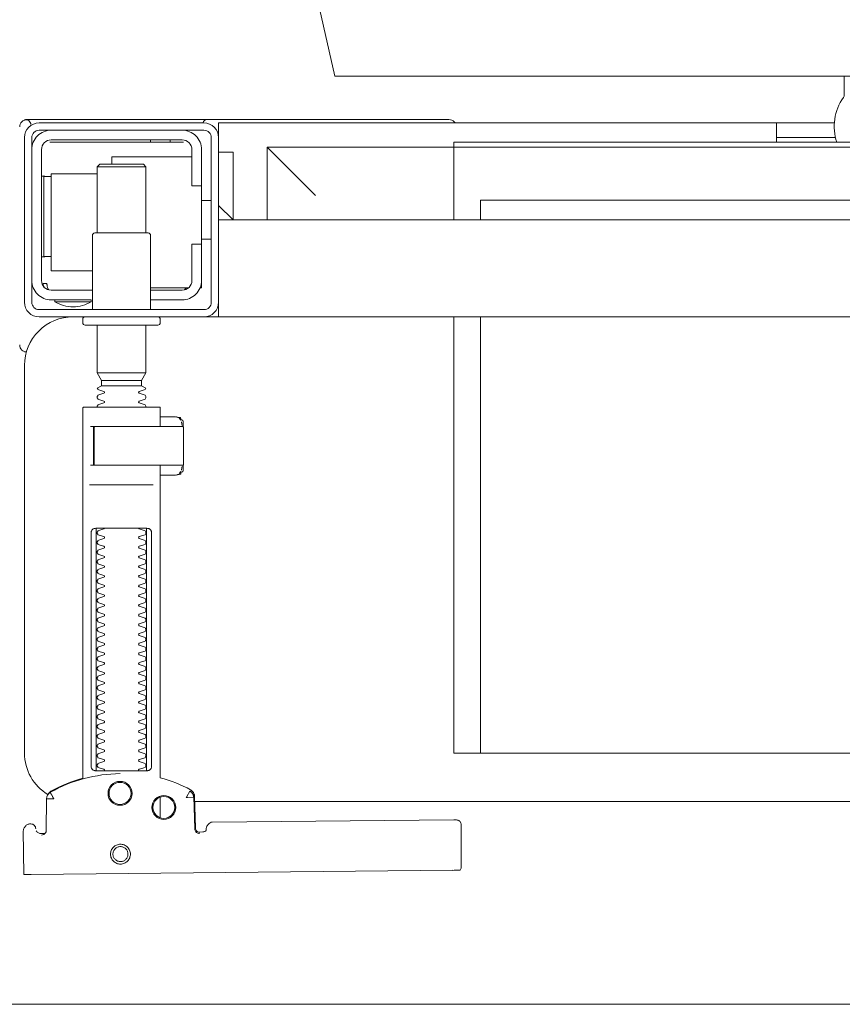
# Model space of a CAD drawing. Header units: millimetres. Extents: x -2274 to 12297, y -16157 to 26321.
# Tile 109 of 256: x -119 to -102, y -4083 to -4063. Entities that reach past the tile are written whole.
import ezdxf

# ---------------------------------------------------------------- set-up
doc = ezdxf.new("R2010")
doc.units = ezdxf.units.MM
doc.layers.add('-ŚCIANY NOŚNE', color=4, linetype='Continuous', lineweight=53)

msp = doc.modelspace()

# ---------------------------------------------------------------- linework, layer by layer
at = {"layer": '-ŚCIANY NOŚNE', "color": 253, "lineweight": 13}
msp.add_line((-258, -4083), (-38, -4083), dxfattribs=at)
at = {"color": 253, "lineweight": 13}
for points in [[(-116.32, -4030.363, 0.058036), (-112.42, -4063.85), (-85.22, -4063.85, 0.058036), (-81.32, -4030.363)], [(-94.82, -4065.218), (-95.565, -4065.218, 0.236962), (-95.702, -4064.293, -0.154353), (-95.72, -4064.235), (-95.72, -4063.85), (-101.92, -4063.85), (-101.92, -4064.235, -0.154353), (-101.938, -4064.293, 0.236962), (-102.075, -4065.218), (-102.82, -4065.218)], [(-118.83, -4064.761, 0.091301), (-118.875, -4064.792, 0.198909), (-118.919, -4064.898)], [(-118.689, -4064.852, 0.000114), (-118.689, -4064.852, 0.517015), (-118.823, -4064.758), (-118.813, -4064.755), (-118.803, -4064.752), (-118.791, -4064.75), (-118.778, -4064.749), (-118.768, -4064.748), (-118.722, -4064.749), (-118.661, -4064.749), (-118.591, -4064.749), (-115.247, -4064.749), (-115.212, -4064.749), (-115.176, -4064.749), (-115.143, -4064.749), (-115.113, -4064.749), (-115.088, -4064.749), (-115.069, -4064.748), (-115.056, -4064.748)], [(-109.944, -4064.818), (-109.962, -4064.794), (-109.985, -4064.775), (-110.011, -4064.76), (-110.04, -4064.751), (-110.07, -4064.748), (-115.05, -4064.748, 0.326231), (-115.145, -4064.818)], [(-118.27, -4064.968, 0.414214), (-118.67, -4065.368)], [(-116.22, -4068.268), (-115.57, -4068.268, 0.414214), (-115.37, -4068.068), (-115.37, -4067.318), (-115.17, -4067.318), (-115.17, -4065.368, 0.414214), (-115.57, -4064.968)], [(-115.17, -4066.118), (-115.37, -4066.118), (-115.37, -4065.368, 0.414214), (-115.57, -4065.168), (-118.27, -4065.168, 0.414214), (-118.47, -4065.368), (-118.47, -4068.068, 0.414214), (-118.27, -4068.268), (-117.42, -4068.268)], [(-118.27, -4067.571), (-118.335, -4067.571), (-118.362, -4067.571), (-118.38, -4067.572), (-118.386, -4067.572, 0.116465), (-118.409, -4067.577), (-118.42, -4067.583), (-118.42, -4065.912), (-118.409, -4065.918, 0.116465), (-118.386, -4065.923), (-118.362, -4065.924), (-118.335, -4065.924), (-118.27, -4065.924)], [(-116.22, -4068.668), (-116.22, -4067.138, 0.414214), (-116.27, -4067.088), (-117.37, -4067.088, 0.414214), (-117.42, -4067.138), (-117.42, -4068.668)], [(-118.194, -4068.468), (-118.194, -4068.506), (-117.444, -4068.506), (-117.444, -4068.468), (-118.27, -4068.468, -0.414214), (-118.67, -4068.068)], [(-115.199, -4068.218), (-115.17, -4068.218), (-115.17, -4068.068, -0.414214), (-115.57, -4068.468), (-116.22, -4068.468)], [(-118.194, -4068.506, 0.119096), (-117.819, -4068.614, 0.119096), (-117.444, -4068.506)], [(-116.851, -4078.242, 0.125713), (-118.286, -4078.624, 0.121439), (-118.339, -4078.673, -0.262119), (-118.82, -4077.818), (-118.82, -4069.818, -0.414214), (-117.82, -4068.818), (-117.571, -4068.818, 0.405519), (-117.62, -4068.868), (-117.62, -4068.938, 0.414214), (-117.57, -4068.988), (-116.07, -4068.988, 0.414214), (-116.02, -4068.938), (-116.02, -4068.868, 0.405519), (-116.068, -4068.818, 0.001664), (-114.813, -4068.818)], [(-117.32, -4070.686), (-117.32, -4070.661, 0.050055), (-117.305, -4070.635), (-117.184, -4070.594, 0.719897), (-117.184, -4070.557), (-117.305, -4070.516, 0.050055), (-117.32, -4070.49), (-117.32, -4070.461, 0.050055), (-117.305, -4070.435), (-117.184, -4070.394, 0.719897), (-117.184, -4070.357), (-117.305, -4070.316, 0.050055), (-117.32, -4070.29), (-117.23, -4070.238), (-117.23, -4070.131), (-117.32, -4069.976), (-117.32, -4068.988)], [(-116.32, -4070.686), (-116.32, -4070.661, -0.050055), (-116.334, -4070.635), (-116.456, -4070.594, -0.719897), (-116.456, -4070.557), (-116.334, -4070.516, -0.050055), (-116.32, -4070.49), (-116.32, -4070.461, -0.050055), (-116.334, -4070.435), (-116.456, -4070.394, -0.719897), (-116.456, -4070.357), (-116.334, -4070.316, -0.050055), (-116.32, -4070.29), (-116.41, -4070.238), (-116.41, -4070.131), (-116.32, -4069.976), (-116.32, -4068.988)], [(-118.919, -4069.397, 0.198909), (-118.875, -4069.503, 0.091301), (-118.83, -4069.534)], [(-118.83, -4069.534, 0.126559), (-118.781, -4069.542)], [(-116.02, -4071.081), (-116.02, -4070.701, 0.414214), (-116.04, -4070.681), (-117.282, -4070.681), (-117.6, -4070.681, 0.414214), (-117.62, -4070.701), (-117.62, -4078.334), (-117.705, -4078.359), (-117.789, -4078.387), (-117.872, -4078.417), (-117.954, -4078.45), (-118.035, -4078.485), (-118.115, -4078.522), (-118.194, -4078.562), (-118.276, -4078.606), (-118.284, -4078.611), (-118.293, -4078.617), (-118.3, -4078.624), (-118.308, -4078.632), (-118.315, -4078.64), (-118.322, -4078.648)], [(-117.395, -4071.101), (-117.395, -4071.861), (-117.392, -4071.872), (-117.384, -4071.879), (-117.374, -4071.881), (-117.385, -4071.88), (-117.393, -4071.874), (-117.397, -4071.863), (-117.397, -4071.101), (-117.394, -4071.091), (-117.386, -4071.084), (-117.367, -4071.081), (-117.378, -4071.087), (-117.383, -4071.101), (-117.383, -4071.861), (-117.376, -4071.877), (-117.367, -4071.881), (-115.563, -4071.881, 0.414214), (-115.543, -4071.861), (-115.543, -4071.101, 0.414214), (-115.563, -4071.081), (-117.367, -4071.081)], [(-117.375, -4071.081, 0.414213), (-117.395, -4071.101), (-117.395, -4071.861), (-117.395, -4071.101), (-117.392, -4071.091), (-117.384, -4071.084), (-117.374, -4071.081)], [(-117.173, -4078.181, 0.474594), (-117.184, -4078.152), (-117.305, -4078.112, 0.050055), (-117.32, -4078.085), (-117.32, -4078.057, 0.050055), (-117.305, -4078.031), (-117.184, -4077.99, 0.719897), (-117.184, -4077.952), (-117.305, -4077.912, 0.050055), (-117.32, -4077.885), (-117.32, -4077.857, 0.050055), (-117.305, -4077.831), (-117.184, -4077.79, 0.719897), (-117.184, -4077.752), (-117.305, -4077.712, 0.050055), (-117.32, -4077.685), (-117.32, -4077.657, 0.050055), (-117.305, -4077.631), (-117.184, -4077.59, 0.719897), (-117.184, -4077.552), (-117.305, -4077.512, 0.050055), (-117.32, -4077.485), (-117.32, -4077.457, 0.050055), (-117.305, -4077.431), (-117.184, -4077.39, 0.719897), (-117.184, -4077.352), (-117.305, -4077.312, 0.050055), (-117.32, -4077.285), (-117.32, -4077.257, 0.050055), (-117.305, -4077.231), (-117.184, -4077.19, 0.719897), (-117.184, -4077.152), (-117.305, -4077.112, 0.050055), (-117.32, -4077.085), (-117.32, -4077.057, 0.050055), (-117.305, -4077.031), (-117.184, -4076.99, 0.719897), (-117.184, -4076.952), (-117.305, -4076.912, 0.050055), (-117.32, -4076.885), (-117.32, -4076.857, 0.050055), (-117.305, -4076.831), (-117.184, -4076.79, 0.719897), (-117.184, -4076.752), (-117.305, -4076.712, 0.050055), (-117.32, -4076.685), (-117.32, -4076.657, 0.050055), (-117.305, -4076.631), (-117.184, -4076.59, 0.719897), (-117.184, -4076.552), (-117.305, -4076.512, 0.050055), (-117.32, -4076.485), (-117.32, -4076.457, 0.050055), (-117.305, -4076.431), (-117.184, -4076.39, 0.719897), (-117.184, -4076.352), (-117.305, -4076.312, 0.050055), (-117.32, -4076.285), (-117.32, -4076.257, 0.050055), (-117.305, -4076.231), (-117.184, -4076.19, 0.719897), (-117.184, -4076.152), (-117.305, -4076.112, 0.050055), (-117.32, -4076.085), (-117.32, -4076.057, 0.050055), (-117.305, -4076.031), (-117.184, -4075.99, 0.719897), (-117.184, -4075.952), (-117.305, -4075.912, 0.050055), (-117.32, -4075.885), (-117.32, -4075.857, 0.050055), (-117.305, -4075.831), (-117.184, -4075.79, 0.719897), (-117.184, -4075.752), (-117.305, -4075.712, 0.050055), (-117.32, -4075.685), (-117.32, -4075.657, 0.050055), (-117.305, -4075.631), (-117.184, -4075.59, 0.719897), (-117.184, -4075.552), (-117.305, -4075.512, 0.050055), (-117.32, -4075.485), (-117.32, -4075.457, 0.050055), (-117.305, -4075.431), (-117.184, -4075.39, 0.719897), (-117.184, -4075.352), (-117.305, -4075.312, 0.050055), (-117.32, -4075.285), (-117.32, -4075.257, 0.050055), (-117.305, -4075.231), (-117.184, -4075.19, 0.719897), (-117.184, -4075.152), (-117.305, -4075.112, 0.050055), (-117.32, -4075.085), (-117.32, -4075.057, 0.050055), (-117.305, -4075.031), (-117.184, -4074.99, 0.719897), (-117.184, -4074.952), (-117.305, -4074.912, 0.050055), (-117.32, -4074.885), (-117.32, -4074.857, 0.050055), (-117.305, -4074.831), (-117.184, -4074.79, 0.719897), (-117.184, -4074.752), (-117.305, -4074.712, 0.050055), (-117.32, -4074.685), (-117.32, -4074.657, 0.050055), (-117.305, -4074.631), (-117.184, -4074.59, 0.719897), (-117.184, -4074.552), (-117.305, -4074.512, 0.050055), (-117.32, -4074.485), (-117.32, -4074.457, 0.050055), (-117.305, -4074.431), (-117.184, -4074.39, 0.719897), (-117.184, -4074.352), (-117.305, -4074.312, 0.050055), (-117.32, -4074.285), (-117.32, -4074.257, 0.050055), (-117.305, -4074.231), (-117.184, -4074.19, 0.719897), (-117.184, -4074.152), (-117.305, -4074.112, 0.050055), (-117.32, -4074.085), (-117.32, -4074.057, 0.050055), (-117.305, -4074.031), (-117.184, -4073.99, 0.719897), (-117.184, -4073.952), (-117.305, -4073.912, 0.050055), (-117.32, -4073.885), (-117.32, -4073.857, 0.050055), (-117.305, -4073.831), (-117.184, -4073.79, 0.719897), (-117.184, -4073.752), (-117.305, -4073.712, 0.050055), (-117.32, -4073.685), (-117.32, -4073.657, 0.050055), (-117.305, -4073.631), (-117.184, -4073.59, 0.719897), (-117.184, -4073.552), (-117.305, -4073.512, 0.050055), (-117.32, -4073.485), (-117.32, -4073.457, 0.050055), (-117.305, -4073.431), (-117.184, -4073.39, 0.719897), (-117.184, -4073.352), (-117.305, -4073.312, 0.050055), (-117.32, -4073.285), (-117.32, -4073.257, 0.050055), (-117.305, -4073.231), (-117.184, -4073.19, 0.182836), (-117.173, -4073.181)], [(-116.467, -4073.181, 0.182836), (-116.456, -4073.19), (-116.335, -4073.231, 0.050055), (-116.32, -4073.257), (-116.32, -4073.285, 0.050055), (-116.335, -4073.312), (-116.456, -4073.352, 0.719897), (-116.456, -4073.39), (-116.335, -4073.431, 0.050055), (-116.32, -4073.457), (-116.32, -4073.485, 0.050055), (-116.335, -4073.512), (-116.456, -4073.552, 0.719897), (-116.456, -4073.59), (-116.335, -4073.631, 0.050055), (-116.32, -4073.657), (-116.32, -4073.685, 0.050055), (-116.335, -4073.712), (-116.456, -4073.752, 0.719897), (-116.456, -4073.79), (-116.335, -4073.831, 0.050055), (-116.32, -4073.857), (-116.32, -4073.885, 0.050055), (-116.335, -4073.912), (-116.456, -4073.952, 0.719897), (-116.456, -4073.99), (-116.335, -4074.031, 0.050055), (-116.32, -4074.057), (-116.32, -4074.085, 0.050055), (-116.335, -4074.112), (-116.456, -4074.152, 0.719897), (-116.456, -4074.19), (-116.335, -4074.231, 0.050055), (-116.32, -4074.257), (-116.32, -4074.285, 0.050055), (-116.335, -4074.312), (-116.456, -4074.352, 0.719897), (-116.456, -4074.39), (-116.335, -4074.431, 0.050055), (-116.32, -4074.457), (-116.32, -4074.485, 0.050055), (-116.335, -4074.512), (-116.456, -4074.552, 0.719897), (-116.456, -4074.59), (-116.335, -4074.631, 0.050055), (-116.32, -4074.657), (-116.32, -4074.685, 0.050055), (-116.335, -4074.712), (-116.456, -4074.752, 0.719897), (-116.456, -4074.79), (-116.335, -4074.831, 0.050055), (-116.32, -4074.857), (-116.32, -4074.885, 0.050055), (-116.335, -4074.912), (-116.456, -4074.952, 0.719897), (-116.456, -4074.99), (-116.335, -4075.031, 0.050055), (-116.32, -4075.057), (-116.32, -4075.085, 0.050055), (-116.335, -4075.112), (-116.456, -4075.152, 0.719897), (-116.456, -4075.19), (-116.335, -4075.231, 0.050055), (-116.32, -4075.257), (-116.32, -4075.285, 0.050055), (-116.335, -4075.312), (-116.456, -4075.352, 0.719897), (-116.456, -4075.39), (-116.335, -4075.431, 0.050055), (-116.32, -4075.457), (-116.32, -4075.485, 0.050055), (-116.335, -4075.512), (-116.456, -4075.552, 0.719897), (-116.456, -4075.59), (-116.335, -4075.631, 0.050055), (-116.32, -4075.657), (-116.32, -4075.685, 0.050055), (-116.335, -4075.712), (-116.456, -4075.752, 0.719897), (-116.456, -4075.79), (-116.335, -4075.831, 0.050055), (-116.32, -4075.857), (-116.32, -4075.885, 0.050055), (-116.335, -4075.912), (-116.456, -4075.952, 0.719897), (-116.456, -4075.99), (-116.335, -4076.031, 0.050055), (-116.32, -4076.057), (-116.32, -4076.085, 0.050055), (-116.335, -4076.112), (-116.456, -4076.152, 0.719897), (-116.456, -4076.19), (-116.335, -4076.231, 0.050055), (-116.32, -4076.257), (-116.32, -4076.285, 0.050055), (-116.335, -4076.312), (-116.456, -4076.352, 0.719897), (-116.456, -4076.39), (-116.335, -4076.431, 0.050055), (-116.32, -4076.457), (-116.32, -4076.485, 0.050055), (-116.335, -4076.512), (-116.456, -4076.552, 0.719897), (-116.456, -4076.59), (-116.335, -4076.631, 0.050055), (-116.32, -4076.657), (-116.32, -4076.685, 0.050055), (-116.335, -4076.712), (-116.456, -4076.752, 0.719897), (-116.456, -4076.79), (-116.335, -4076.831, 0.050055), (-116.32, -4076.857), (-116.32, -4076.885, 0.050055), (-116.335, -4076.912), (-116.456, -4076.952, 0.719897), (-116.456, -4076.99), (-116.335, -4077.031, 0.050055), (-116.32, -4077.057), (-116.32, -4077.085, 0.050055), (-116.335, -4077.112), (-116.456, -4077.152, 0.719897), (-116.456, -4077.19), (-116.335, -4077.231, 0.050055), (-116.32, -4077.257), (-116.32, -4077.285, 0.050055), (-116.335, -4077.312), (-116.456, -4077.352, 0.719897), (-116.456, -4077.39), (-116.335, -4077.431, 0.050055), (-116.32, -4077.457), (-116.32, -4077.485, 0.050055), (-116.335, -4077.512), (-116.456, -4077.552, 0.719897), (-116.456, -4077.59), (-116.335, -4077.631, 0.050055), (-116.32, -4077.657), (-116.32, -4077.685, 0.050055), (-116.335, -4077.712), (-116.456, -4077.752, 0.719897), (-116.456, -4077.79), (-116.335, -4077.831, 0.050055), (-116.32, -4077.857), (-116.32, -4077.885, 0.050055), (-116.335, -4077.912), (-116.456, -4077.952, 0.719897), (-116.456, -4077.99), (-116.335, -4078.031, 0.050055), (-116.32, -4078.057), (-116.32, -4078.085, 0.050055), (-116.335, -4078.112), (-116.456, -4078.152, 0.474594), (-116.467, -4078.181)], [(-118.467, -4079.508), (-118.446, -4079.505), (-118.424, -4079.498), (-118.405, -4079.485), (-118.385, -4079.464, 0.132231), (-118.371, -4079.414), (-118.366, -4078.758)], [(-115.243, -4079.446), (-115.147, -4079.445), (-115.124, -4079.442), (-115.102, -4079.434), (-115.082, -4079.42), (-115.085, -4079.425), (-115.078, -4079.405), (-115.076, -4079.384, -0.157432), (-115.058, -4079.325), (-115.03, -4079.285, -0.241147), (-114.949, -4079.243), (-109.97, -4079.195), (-109.953, -4079.195), (-109.939, -4079.195), (-109.927, -4079.195), (-109.914, -4079.195), (-109.898, -4079.198), (-109.882, -4079.203), (-109.867, -4079.21), (-109.853, -4079.22), (-109.841, -4079.232), (-109.832, -4079.246), (-109.825, -4079.262), (-109.821, -4079.278), (-109.819, -4079.295), (-109.815, -4080.194), (-109.842, -4080.233)], [(-118.705, -4079.279), (-118.717, -4079.279), (-118.732, -4079.281), (-118.747, -4079.284), (-118.76, -4079.289), (-118.773, -4079.296), (-118.785, -4079.305), (-118.795, -4079.316), (-118.827, -4079.361, 0.158481), (-118.845, -4079.42)], [(-118.588, -4079.378, 0.415336), (-118.689, -4079.279)]]:
    msp.add_lwpolyline(points, format="xyb", dxfattribs=at)
for points in [[(-114.82, -4065.118), (-114.82, -4068.518, -0.414214), (-115.12, -4068.818), (-118.52, -4068.818, -0.414214), (-118.82, -4068.518), (-118.82, -4065.118, -0.414214), (-118.52, -4064.818), (-115.12, -4064.818, -0.414214)], [(-118.67, -4068.518), (-118.67, -4065.118, -0.414214), (-118.52, -4064.968), (-115.12, -4064.968, -0.414214), (-114.97, -4065.118), (-114.97, -4068.518, -0.414214), (-115.12, -4068.668), (-118.52, -4068.668, -0.414214)], [(-118.366, -4078.758), (-118.366, -4078.758), (-118.366, -4078.758), (-118.366, -4078.758), (-118.366, -4078.758), (-118.366, -4078.758), (-118.366, -4078.758), (-118.366, -4078.759), (-118.366, -4078.759), (-118.366, -4078.759), (-118.366, -4078.759), (-118.366, -4078.759), (-118.366, -4078.759), (-118.366, -4078.759), (-118.366, -4078.759), (-118.366, -4078.759), (-118.366, -4078.759), (-118.366, -4078.759), (-118.366, -4078.758), (-118.366, -4078.758), (-118.366, -4078.758), (-118.366, -4078.758), (-118.366, -4078.758), (-118.366, -4078.758), (-118.366, -4078.758), (-118.366, -4078.758), (-118.366, -4078.758), (-118.366, -4078.758), (-118.366, -4078.758), (-118.366, -4078.758), (-118.366, -4078.758), (-118.366, -4078.758), (-118.366, -4078.758), (-118.366, -4078.758), (-118.366, -4078.758), (-118.365, -4078.758), (-118.365, -4078.758), (-118.365, -4078.758), (-118.365, -4078.758), (-118.365, -4078.758), (-118.365, -4078.758), (-118.365, -4078.758), (-118.365, -4078.758), (-118.365, -4078.758), (-118.364, -4078.758), (-118.364, -4078.758), (-118.364, -4078.758), (-118.364, -4078.758), (-118.364, -4078.758), (-118.364, -4078.758), (-118.363, -4078.758), (-118.363, -4078.758), (-118.363, -4078.758), (-118.363, -4078.758), (-118.363, -4078.758), (-118.363, -4078.758), (-118.362, -4078.758), (-118.362, -4078.758), (-118.362, -4078.758), (-118.362, -4078.758), (-118.362, -4078.758), (-118.362, -4078.758), (-118.361, -4078.758), (-118.361, -4078.758), (-118.361, -4078.758), (-118.361, -4078.758), (-118.361, -4078.758), (-118.36, -4078.758), (-118.36, -4078.758), (-118.36, -4078.758), (-118.359, -4078.758), (-118.359, -4078.758), (-118.359, -4078.758), (-118.357, -4078.758), (-118.357, -4078.758), (-118.357, -4078.758), (-118.356, -4078.758), (-118.356, -4078.758), (-118.355, -4078.758), (-118.355, -4078.758), (-118.354, -4078.758), (-118.354, -4078.758), (-118.353, -4078.758), (-118.353, -4078.758), (-118.352, -4078.758), (-118.352, -4078.758), (-118.351, -4078.758), (-118.35, -4078.758), (-118.35, -4078.758), (-118.349, -4078.758), (-118.349, -4078.758), (-118.348, -4078.758), (-118.347, -4078.759), (-118.346, -4078.759), (-118.346, -4078.759), (-118.345, -4078.759), (-118.344, -4078.759), (-118.343, -4078.759), (-118.342, -4078.759), (-118.342, -4078.759), (-118.341, -4078.759), (-118.34, -4078.759), (-118.339, -4078.759), (-118.338, -4078.759), (-118.337, -4078.759), (-118.336, -4078.759), (-118.335, -4078.759), (-118.334, -4078.759), (-118.333, -4078.759), (-118.332, -4078.759), (-118.331, -4078.759), (-118.33, -4078.759), (-118.329, -4078.759), (-118.328, -4078.759), (-118.327, -4078.759), (-118.326, -4078.759), (-118.325, -4078.759), (-118.324, -4078.759), (-118.323, -4078.759), (-118.322, -4078.759), (-118.321, -4078.759), (-118.319, -4078.759), (-118.318, -4078.759), (-118.317, -4078.759), (-118.316, -4078.759), (-118.315, -4078.759), (-118.314, -4078.759), (-118.312, -4078.759), (-118.311, -4078.759), (-118.31, -4078.759), (-118.309, -4078.759), (-118.307, -4078.759), (-118.306, -4078.759), (-118.305, -4078.759), (-118.304, -4078.759), (-118.302, -4078.759), (-118.301, -4078.759), (-118.289, -4078.759), (-118.284, -4078.76), (-118.278, -4078.76), (-118.276, -4078.76), (-118.273, -4078.76), (-118.271, -4078.76), (-118.268, -4078.76), (-118.265, -4078.76), (-118.263, -4078.76), (-118.26, -4078.76), (-118.258, -4078.76), (-118.255, -4078.76), (-118.253, -4078.76), (-118.25, -4078.76), (-118.248, -4078.76), (-118.247, -4078.76), (-118.245, -4078.76), (-118.243, -4078.76), (-118.242, -4078.76), (-118.241, -4078.76), (-118.239, -4078.76), (-118.238, -4078.76), (-118.238, -4078.76), (-118.237, -4078.76), (-118.236, -4078.76), (-118.236, -4078.76), (-118.235, -4078.76), (-118.235, -4078.76), (-118.234, -4078.76), (-118.234, -4078.76), (-118.233, -4078.76), (-118.233, -4078.76), (-118.232, -4078.76), (-118.232, -4078.76), (-118.231, -4078.76), (-118.231, -4078.76), (-118.231, -4078.76), (-118.23, -4078.76), (-118.23, -4078.76), (-118.229, -4078.76), (-118.229, -4078.76), (-118.229, -4078.76), (-118.229, -4078.76), (-118.228, -4078.76), (-118.228, -4078.76), (-118.228, -4078.76), (-118.227, -4078.76), (-118.227, -4078.76), (-118.226, -4078.76), (-118.226, -4078.76), (-118.226, -4078.76), (-118.225, -4078.76), (-118.225, -4078.76), (-118.225, -4078.76), (-118.225, -4078.76), (-118.225, -4078.76), (-118.224, -4078.76), (-118.224, -4078.76), (-118.224, -4078.76), (-118.223, -4078.761), (-118.223, -4078.761), (-118.222, -4078.761), (-118.222, -4078.761), (-118.222, -4078.761), (-118.221, -4078.762), (-118.221, -4078.762), (-118.221, -4078.762), (-118.22, -4078.762), (-118.22, -4078.762), (-118.22, -4078.762), (-118.22, -4078.762), (-118.22, -4078.762), (-118.22, -4078.762), (-118.219, -4078.762), (-118.219, -4078.762), (-118.219, -4078.762), (-118.219, -4078.762), (-118.219, -4078.762), (-118.219, -4078.762), (-118.218, -4078.762), (-118.218, -4078.761), (-118.218, -4078.761), (-118.218, -4078.761), (-118.218, -4078.761), (-118.218, -4078.761), (-118.217, -4078.761), (-118.217, -4078.761), (-118.217, -4078.76), (-118.217, -4078.76), (-118.217, -4078.76), (-118.217, -4078.76), (-118.217, -4078.76), (-118.217, -4078.759), (-118.217, -4078.759), (-118.217, -4078.759), (-118.216, -4078.759), (-118.216, -4078.759), (-118.216, -4078.758), (-118.216, -4078.758), (-118.216, -4078.758), (-118.217, -4078.758), (-118.217, -4078.757), (-118.217, -4078.757), (-118.217, -4078.757), (-118.217, -4078.757), (-118.217, -4078.757), (-118.217, -4078.756), (-118.217, -4078.756), (-118.217, -4078.756), (-118.217, -4078.756), (-118.218, -4078.756), (-118.218, -4078.755), (-118.218, -4078.755), (-118.218, -4078.755), (-118.218, -4078.755), (-118.219, -4078.754), (-118.219, -4078.754), (-118.22, -4078.754), (-118.22, -4078.753), (-118.221, -4078.753), (-118.221, -4078.753), (-118.221, -4078.752), (-118.222, -4078.752), (-118.222, -4078.752), (-118.222, -4078.751), (-118.222, -4078.751), (-118.223, -4078.75), (-118.223, -4078.75), (-118.223, -4078.75), (-118.223, -4078.75), (-118.223, -4078.749), (-118.223, -4078.749), (-118.223, -4078.749), (-118.224, -4078.748), (-118.224, -4078.748), (-118.224, -4078.748), (-118.224, -4078.748), (-118.224, -4078.747), (-118.224, -4078.747), (-118.224, -4078.747), (-118.225, -4078.746), (-118.225, -4078.746), (-118.225, -4078.746), (-118.225, -4078.745), (-118.226, -4078.745), (-118.226, -4078.744), (-118.226, -4078.744), (-118.226, -4078.743), (-118.227, -4078.743), (-118.227, -4078.742), (-118.227, -4078.742), (-118.228, -4078.741), (-118.228, -4078.74), (-118.229, -4078.739), (-118.229, -4078.738), (-118.23, -4078.737), (-118.231, -4078.736), (-118.232, -4078.734), (-118.234, -4078.73), (-118.236, -4078.727), (-118.238, -4078.723), (-118.239, -4078.721), (-118.24, -4078.719), (-118.241, -4078.717), (-118.242, -4078.716), (-118.243, -4078.714), (-118.253, -4078.695), (-118.254, -4078.693), (-118.255, -4078.692), (-118.256, -4078.69), (-118.257, -4078.688), (-118.258, -4078.687), (-118.259, -4078.685), (-118.26, -4078.684), (-118.26, -4078.682), (-118.261, -4078.681), (-118.262, -4078.679), (-118.263, -4078.677), (-118.264, -4078.676), (-118.264, -4078.675), (-118.265, -4078.673), (-118.266, -4078.672), (-118.267, -4078.67), (-118.268, -4078.669), (-118.268, -4078.667), (-118.269, -4078.666), (-118.27, -4078.665), (-118.271, -4078.663), (-118.271, -4078.662), (-118.272, -4078.661), (-118.273, -4078.66), (-118.273, -4078.658), (-118.274, -4078.657), (-118.275, -4078.656), (-118.275, -4078.655), (-118.276, -4078.654), (-118.276, -4078.653), (-118.277, -4078.651), (-118.278, -4078.65), (-118.278, -4078.649), (-118.279, -4078.648), (-118.279, -4078.647), (-118.28, -4078.646), (-118.28, -4078.645), (-118.281, -4078.644), (-118.281, -4078.644), (-118.282, -4078.643), (-118.282, -4078.642), (-118.283, -4078.641), (-118.283, -4078.64), (-118.284, -4078.639), (-118.284, -4078.639), (-118.284, -4078.638), (-118.285, -4078.637), (-118.285, -4078.636), (-118.285, -4078.636), (-118.286, -4078.635), (-118.286, -4078.635), (-118.286, -4078.634), (-118.287, -4078.633), (-118.287, -4078.633), (-118.287, -4078.632), (-118.287, -4078.632), (-118.288, -4078.631), (-118.288, -4078.631), (-118.288, -4078.631), (-118.288, -4078.631), (-118.288, -4078.631), (-118.288, -4078.63), (-118.288, -4078.63), (-118.288, -4078.63), (-118.288, -4078.63), (-118.289, -4078.63), (-118.289, -4078.63), (-118.289, -4078.629), (-118.289, -4078.629), (-118.289, -4078.629), (-118.289, -4078.629), (-118.289, -4078.629), (-118.289, -4078.629), (-118.289, -4078.629), (-118.289, -4078.629), (-118.289, -4078.629), (-118.289, -4078.629), (-118.289, -4078.628), (-118.289, -4078.628), (-118.289, -4078.628), (-118.289, -4078.628), (-118.289, -4078.628), (-118.289, -4078.628), (-118.289, -4078.628), (-118.289, -4078.628), (-118.289, -4078.628), (-118.289, -4078.628), (-118.289, -4078.628), (-118.289, -4078.628), (-118.289, -4078.628), (-118.289, -4078.628), (-118.288, -4078.628), (-118.288, -4078.628), (-118.288, -4078.628), (-118.288, -4078.628), (-118.288, -4078.628), (-118.288, -4078.628), (-118.288, -4078.628), (-118.288, -4078.628), (-118.288, -4078.628), (-118.288, -4078.628), (-118.289, -4078.628), (-118.289, -4078.628), (-118.289, -4078.628), (-118.289, -4078.628), (-118.289, -4078.628), (-118.289, -4078.628), (-118.289, -4078.628), (-118.289, -4078.628), (-118.289, -4078.628), (-118.289, -4078.628, 0.269557)]]:
    msp.add_lwpolyline(points, format="xyb", close=True, dxfattribs=at)
for points in [[(-114.82, -4065.118), (-114.82, -4064.818), (-102.125, -4064.818)], [(-103.32, -4065.218), (-103.32, -4064.818)], [(-115.541, -4065.218), (-118.286, -4065.218), (-118.298, -4065.218)], [(-116.22, -4065.168), (-116.22, -4065.218)], [(-115.82, -4065.168), (-115.82, -4065.218)], [(-102.103, -4065.118), (-103.32, -4065.118)], [(-114.82, -4065.418), (-114.52, -4065.418), (-114.52, -4066.818)], [(-112.82, -4066.318), (-113.82, -4065.318), (-113.82, -4066.818)], [(-109.972, -4066.818), (-109.972, -4065.318), (-113.82, -4065.318)], [(-115.37, -4065.518), (-117.02, -4065.518), (-117.02, -4065.671)], [(-116.32, -4067.088), (-116.32, -4065.721), (-116.37, -4065.671), (-117.27, -4065.671), (-117.32, -4065.721), (-117.32, -4067.088)], [(-117.32, -4065.721), (-116.32, -4065.721)], [(-118.47, -4065.916), (-118.452, -4065.917), (-118.435, -4065.917), (-118.422, -4065.917), (-118.411, -4065.917)], [(-117.42, -4067.868), (-118.27, -4067.868), (-118.27, -4065.868), (-117.32, -4065.868)], [(-114.97, -4066.418), (-115.17, -4066.418)], [(-109.422, -4066.818), (-109.422, -4066.409), (-86.972, -4066.409)], [(-114.82, -4066.518), (-114.52, -4066.818), (-114.82, -4066.818), (-82.82, -4066.818), (-83.12, -4066.818), (-82.82, -4066.518)], [(-114.97, -4067.218), (-115.17, -4067.218)], [(-114.82, -4067.218), (-114.82, -4068.418)], [(-115.17, -4067.318), (-115.17, -4068.068)], [(-118.411, -4067.578), (-118.422, -4067.578), (-118.435, -4067.578), (-118.452, -4067.579), (-118.47, -4067.579)], [(-118.319, -4068.262), (-118.326, -4068.253), (-118.331, -4068.244), (-118.337, -4068.235), (-118.341, -4068.225), (-118.345, -4068.214), (-118.348, -4068.204), (-118.351, -4068.194), (-118.353, -4068.183), (-118.355, -4068.172), (-118.356, -4068.161), (-118.358, -4068.151), (-118.359, -4068.14), (-118.357, -4068.13), (-118.367, -4068.128), (-118.377, -4068.128), (-118.387, -4068.128), (-118.398, -4068.128), (-118.409, -4068.128), (-118.432, -4068.128), (-118.436, -4068.138), (-118.435, -4068.148), (-118.433, -4068.161), (-118.429, -4068.173), (-118.425, -4068.186), (-118.414, -4068.206)], [(-116.22, -4068.218), (-115.438, -4068.218)], [(-115.52, -4068.261), (-115.513, -4068.253), (-115.506, -4068.242), (-115.5, -4068.231), (-115.495, -4068.218)], [(-82.82, -4068.518), (-82.82, -4068.818), (-114.82, -4068.818), (-114.82, -4068.518)], [(-86.972, -4068.818), (-86.972, -4077.818), (-109.972, -4077.818), (-109.972, -4068.818)], [(-109.422, -4077.818), (-109.422, -4068.818)], [(-118.782, -4069.546), (-118.796, -4069.544), (-118.807, -4069.542), (-118.82, -4069.538)], [(-117.32, -4069.976), (-116.32, -4069.976)], [(-117.23, -4070.131), (-116.41, -4070.131)], [(-116.41, -4070.238), (-117.23, -4070.238)], [(-116.02, -4070.881), (-115.707, -4070.881), (-115.661, -4070.892), (-115.651, -4070.893), (-115.639, -4070.894), (-115.626, -4070.894), (-115.614, -4070.896), (-115.603, -4070.901), (-115.596, -4070.917), (-115.596, -4070.951), (-115.631, -4070.91)], [(-115.696, -4070.881), (-115.686, -4070.881), (-115.668, -4070.889)], [(-117.378, -4071.081), (-117.457, -4071.081)], [(-115.587, -4070.944), (-115.575, -4070.945), (-115.566, -4070.949), (-115.557, -4070.955), (-115.552, -4070.97), (-115.552, -4071.085)], [(-115.586, -4070.981), (-115.574, -4071.034), (-115.571, -4071.06)], [(-116.191, -4071.881), (-117.301, -4071.881), (-117.457, -4071.881)], [(-115.205, -4079.456), (-115.229, -4079.452), (-115.245, -4079.445), (-115.259, -4079.436), (-115.272, -4079.424), (-115.283, -4079.41), (-115.291, -4079.394), (-115.296, -4079.377), (-115.298, -4079.36), (-115.316, -4078.703), (-115.317, -4078.692), (-115.318, -4078.682), (-115.32, -4078.672), (-115.323, -4078.662), (-115.327, -4078.652), (-115.331, -4078.643), (-115.336, -4078.634), (-115.341, -4078.625), (-115.347, -4078.616), (-115.354, -4078.608), (-115.362, -4078.6), (-115.37, -4078.593), (-115.378, -4078.587), (-115.387, -4078.581), (-115.396, -4078.576), (-115.47, -4078.537), (-115.546, -4078.501), (-115.623, -4078.467), (-115.701, -4078.434), (-115.779, -4078.404), (-115.859, -4078.377), (-115.939, -4078.351), (-116.02, -4078.328), (-116.02, -4071.881)], [(-115.552, -4071.878), (-115.552, -4071.993), (-115.556, -4072.006), (-115.566, -4072.014), (-115.587, -4072.019)], [(-115.571, -4071.903), (-115.574, -4071.928), (-115.586, -4071.982)], [(-115.631, -4072.052), (-115.596, -4072.012), (-115.596, -4072.046), (-115.599, -4072.056), (-115.606, -4072.064), (-115.617, -4072.067), (-115.63, -4072.068), (-115.642, -4072.069), (-115.661, -4072.071), (-115.707, -4072.081), (-116.02, -4072.081)], [(-115.668, -4072.073), (-115.676, -4072.08), (-115.696, -4072.081)], [(-117.481, -4072.281), (-116.165, -4072.281)], [(-117.343, -4073.281), (-117.343, -4078.081)], [(-116.303, -4078.081), (-116.303, -4073.281)], [(-116.02, -4079.155), (-116.02, -4078.723)], [(-115.33, -4078.72), (-115.312, -4079.379), (-115.31, -4079.396), (-115.305, -4079.413), (-115.297, -4079.428), (-115.287, -4079.442), (-115.275, -4079.454), (-115.261, -4079.464), (-115.245, -4079.471), (-115.229, -4079.475), (-115.211, -4079.477)], [(-115.313, -4078.818), (-82.343, -4078.818)], [(-118.833, -4080.32), (-118.845, -4079.42)], [(-118.577, -4079.422), (-118.569, -4079.436), (-118.558, -4079.448), (-118.546, -4079.458), (-118.533, -4079.466), (-118.518, -4079.472), (-118.503, -4079.476), (-118.487, -4079.477), (-118.397, -4079.476)], [(-118.684, -4080.32), (-109.993, -4080.236)]]:
    msp.add_lwpolyline(points, dxfattribs=at)
for points in [[(-86.972, -4065.218), (-109.972, -4065.218), (-109.972, -4065.318), (-86.972, -4065.318)], [(-117.353, -4078.181), (-117.361, -4078.181), (-117.37, -4078.18), (-117.379, -4078.178), (-117.387, -4078.176), (-117.395, -4078.173), (-117.403, -4078.169), (-117.41, -4078.164), (-117.417, -4078.158), (-117.424, -4078.151), (-117.429, -4078.144), (-117.435, -4078.135), (-117.439, -4078.126), (-117.443, -4078.115), (-117.445, -4078.104), (-117.447, -4078.093), (-117.448, -4078.081), (-117.448, -4073.281), (-117.447, -4073.27), (-117.445, -4073.258), (-117.443, -4073.247), (-117.439, -4073.237), (-117.435, -4073.227), (-117.429, -4073.219), (-117.424, -4073.211), (-117.417, -4073.205), (-117.41, -4073.199), (-117.403, -4073.194), (-117.395, -4073.19), (-117.387, -4073.187), (-117.379, -4073.184), (-117.37, -4073.183), (-117.361, -4073.182), (-117.353, -4073.181), (-116.295, -4073.181), (-116.286, -4073.182), (-116.277, -4073.183), (-116.268, -4073.184), (-116.26, -4073.187), (-116.252, -4073.19), (-116.244, -4073.194), (-116.236, -4073.199), (-116.229, -4073.205), (-116.223, -4073.211), (-116.217, -4073.219), (-116.212, -4073.227), (-116.207, -4073.237), (-116.203, -4073.247), (-116.201, -4073.258), (-116.199, -4073.27), (-116.199, -4073.281), (-116.199, -4078.081), (-116.199, -4078.093), (-116.201, -4078.104), (-116.203, -4078.115), (-116.207, -4078.126), (-116.212, -4078.135), (-116.217, -4078.144), (-116.223, -4078.151), (-116.229, -4078.158), (-116.236, -4078.164), (-116.244, -4078.169), (-116.252, -4078.173), (-116.26, -4078.176), (-116.268, -4078.178), (-116.277, -4078.18), (-116.286, -4078.181), (-116.295, -4078.181)], [(-115.407, -4078.603), (-115.402, -4078.606), (-115.397, -4078.609), (-115.392, -4078.613), (-115.388, -4078.616), (-115.383, -4078.621), (-115.378, -4078.625), (-115.373, -4078.63), (-115.368, -4078.636), (-115.364, -4078.641), (-115.36, -4078.647), (-115.356, -4078.652), (-115.352, -4078.658), (-115.349, -4078.664), (-115.346, -4078.671), (-115.343, -4078.677), (-115.341, -4078.684), (-115.339, -4078.69), (-115.337, -4078.697), (-115.335, -4078.704), (-115.334, -4078.71), (-115.334, -4078.715), (-115.333, -4078.721), (-115.333, -4078.727), (-115.338, -4078.729), (-115.463, -4078.733), (-115.468, -4078.734), (-115.474, -4078.734), (-115.479, -4078.736), (-115.484, -4078.733), (-115.481, -4078.728), (-115.478, -4078.724), (-115.475, -4078.718), (-115.472, -4078.713), (-115.414, -4078.604)], [(-116.844, -4079.697), (-116.864, -4079.699), (-116.884, -4079.702), (-116.903, -4079.707), (-116.922, -4079.714), (-116.94, -4079.722), (-116.957, -4079.733), (-116.973, -4079.745), (-116.988, -4079.759), (-117.002, -4079.774), (-117.013, -4079.79), (-117.024, -4079.807), (-117.032, -4079.826), (-117.039, -4079.845), (-117.043, -4079.864), (-117.046, -4079.884), (-117.047, -4079.904), (-117.046, -4079.924), (-117.042, -4079.944), (-117.037, -4079.963), (-117.03, -4079.982), (-117.022, -4080), (-117.011, -4080.017), (-116.999, -4080.033), (-116.985, -4080.048), (-116.97, -4080.062), (-116.954, -4080.073), (-116.937, -4080.084), (-116.919, -4080.092), (-116.9, -4080.099), (-116.88, -4080.103), (-116.86, -4080.106), (-116.84, -4080.107), (-116.82, -4080.106), (-116.8, -4080.103), (-116.781, -4080.097), (-116.762, -4080.091), (-116.744, -4080.082), (-116.727, -4080.071), (-116.711, -4080.059), (-116.696, -4080.045), (-116.682, -4080.03), (-116.671, -4080.014), (-116.661, -4079.997), (-116.652, -4079.979), (-116.646, -4079.96), (-116.641, -4079.94), (-116.638, -4079.92), (-116.637, -4079.9), (-116.638, -4079.88), (-116.642, -4079.86), (-116.647, -4079.841), (-116.654, -4079.822), (-116.662, -4079.804), (-116.673, -4079.787), (-116.685, -4079.771), (-116.699, -4079.756), (-116.714, -4079.743), (-116.73, -4079.731), (-116.747, -4079.721), (-116.765, -4079.712), (-116.784, -4079.706), (-116.804, -4079.701), (-116.824, -4079.698)], [(-116.843, -4079.746), (-116.858, -4079.747), (-116.873, -4079.75), (-116.888, -4079.754), (-116.902, -4079.759), (-116.916, -4079.765), (-116.929, -4079.773), (-116.941, -4079.783), (-116.952, -4079.793), (-116.962, -4079.804), (-116.971, -4079.817), (-116.979, -4079.83), (-116.985, -4079.843), (-116.99, -4079.858), (-116.994, -4079.873), (-116.996, -4079.888), (-116.997, -4079.903), (-116.996, -4079.918), (-116.993, -4079.933), (-116.99, -4079.948), (-116.984, -4079.962), (-116.978, -4079.976), (-116.97, -4079.989), (-116.961, -4080.001), (-116.95, -4080.012), (-116.939, -4080.022), (-116.927, -4080.031), (-116.913, -4080.039), (-116.9, -4080.045), (-116.885, -4080.05), (-116.87, -4080.054), (-116.855, -4080.056), (-116.84, -4080.056), (-116.825, -4080.056), (-116.81, -4080.053), (-116.795, -4080.049), (-116.781, -4080.044), (-116.767, -4080.037), (-116.754, -4080.03), (-116.742, -4080.02), (-116.731, -4080.01), (-116.721, -4079.999), (-116.712, -4079.986), (-116.704, -4079.973), (-116.698, -4079.959), (-116.693, -4079.945), (-116.689, -4079.93), (-116.687, -4079.915), (-116.687, -4079.9), (-116.688, -4079.885), (-116.69, -4079.87), (-116.694, -4079.855), (-116.699, -4079.841), (-116.706, -4079.827), (-116.714, -4079.814), (-116.723, -4079.802), (-116.733, -4079.791), (-116.745, -4079.781), (-116.757, -4079.772), (-116.77, -4079.764), (-116.784, -4079.758), (-116.798, -4079.753), (-116.813, -4079.749), (-116.828, -4079.747)]]:
    msp.add_lwpolyline(points, close=True, dxfattribs=at)
for centre, radius in [((-116.851, -4078.648), 0.247), ((-116.851, -4078.648), 0.227), ((-115.948, -4078.939), 0.247), ((-115.948, -4078.939), 0.227)]:
    msp.add_circle(centre, radius, dxfattribs=at)
for centre, major_axis, ratio, start_param, end_param in [((-115.588, -4070.964), (0.0013, 0.02), 0.199357, 0.006339, 0.00638), ((-115.588, -4071.999), (0.0013, -0.02), 0.199357, 6.276703, 6.276744), ((-117.344, -4073.281), (0, 0.1), 0.006244, 4.712389, 6.283185), ((-116.304, -4073.281), (0, 0.1), 0.006244, 4.712389, 6.283185), ((-117.344, -4078.081), (0, 0.1), 0.006244, 3.141593, 4.712389), ((-116.304, -4078.081), (0, -0.1), 0.006244, 0, 1.570796), ((-116.851, -4078.292), (-0.0005, 0.05), 0.006244, 0, 0.008667), ((-118.695, -4079.418), (-0.15, -0.002), 0.011557, 6.27692, 6.283202), ((-118.703, -4079.379), (-0.0018, 0.1), 0.702652, 6.271005, 6.283185), ((-118.669, -4079.279), (-0.0501, -0.0005), 0.008666, 5.12776, 5.491123), ((-118.688, -4079.379), (-0.0013, 0.1), 0.403131, 6.273715, 6.283185), ((-118.688, -4079.379), (0.1, 0.001), 0.00236, 6.276941, 6.283185), ((-118.666, -4079.468), (0.0892, 0.0453), 0.001081, 6.273741, 6.283185), ((-115.146, -4079.545), (-0.001, 0.1), 0.006244, 0, 0.008667), ((-109.992, -4080.235), (-0.15, -0.001), 0.008666, 1.564549, 3.135353), ((-109.965, -4080.196), (0.15, 0.001), 0.008666, 6.276938, 6.283143), ((-118.683, -4080.318), (-0.15, -0.001), 0.008666, 0.000034, 1.564556)]:
    msp.add_ellipse(centre, major_axis=major_axis, ratio=ratio, start_param=start_param, end_param=end_param, dxfattribs=at)

doc.saveas('drawing.dxf')
